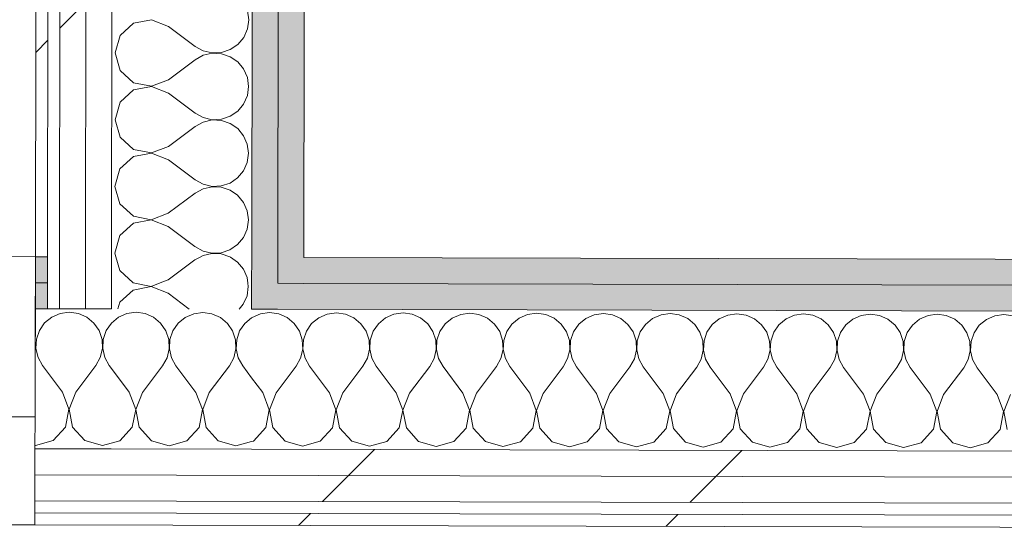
# Model space of a CAD drawing. Header units: millimetres. Extents: x -30280 to 22128, y -17757 to 4746.
# Tile 88 of 173: x -10796 to -10305, y -15440 to -15184. Entities that reach past the tile are written whole.
import ezdxf

# ---------------------------------------------------------------- set-up
doc = ezdxf.new("R2010")
doc.units = ezdxf.units.MM
doc.header["$MEASUREMENT"] = 0
doc.linetypes.add('Wipeout_Contour', pattern=[1000, 0, -1000])
doc.layers.add('Nuevo_08_E_Envans secs', color=7, linetype='Continuous')
doc.layers.add('Nuevo_Ventanas Archicad', color=7, linetype='Continuous')
doc.layers.add('Nuevo_08_E_Envans secs_Pluma_Nº__1', color=7, linetype='Continuous', lineweight=5)
doc.layers.add('Nuevo_Ventanas Archicad_Pluma_Nº__1', color=7, linetype='Continuous', lineweight=5)
for name, color, linetype, lineweight, true_color in [('Nuevo_08_E_Envans secs_Pluma_Nº__102', 7, 'Continuous', 5, 0xcccccc), ('Nuevo_08_E_Envans secs_Pluma_Nº__171', 171, 'Continuous', 13, 0xaaaaff), ('Nuevo_08_E_Envans secs_Pluma_Nº__177', 7, 'Continuous', 15, 0xf7e046), ('Nuevo_08_E_Envans secs_Pluma_Nº__79', 7, 'Continuous', 5, 0xaaffd5)]:
    doc.layers.add(name, color=color, linetype=linetype, lineweight=lineweight, true_color=true_color)
pattern_1 = [(45, (0, 0), (-183.8478, 183.8478), [195, -65]), (45, (7e-14, 183.85), (-183.8478, 183.8478), [195, -65])]

# ---------------------------------------------------------------- blocks, each defined once
blk = doc.blocks.new('*X103')
at = {"layer": 'Nuevo_08_E_Envans secs_Pluma_Nº__102', "color": 254, "linetype": 'Continuous', "lineweight": 5, "true_color": 0xcccccc}
for p, q in [((-10780.13, -15332.75), (-10783.67, -15335.68)), ((-10775.91, -15330.91), (-10780.13, -15332.75)), ((-10771.36, -15330.28), (-10775.91, -15330.91)), ((-10766.8, -15330.93), (-10771.36, -15330.28)), ((-10762.6, -15332.79), (-10766.8, -15330.93)), ((-10759.07, -15335.74), (-10762.6, -15332.79)), ((-10783.67, -15335.68), (-10786.29, -15339.46)), ((-10756.47, -15339.53), (-10759.07, -15335.74)), ((-10750.34, -15335.76), (-10752.95, -15339.54)), ((-10750.33, -15335.75), (-10750.34, -15335.76)), ((-10786.29, -15339.46), (-10787.77, -15343.81)), ((-10755.01, -15343.89), (-10756.47, -15339.53)), ((-10752.95, -15339.54), (-10754.43, -15343.9)), ((-10788.4, -15349.51), (-10788.14, -15348.41)), ((-10788.35, -15343.81), (-10788.38, -15343.71)), ((-10788.14, -15348.41), (-10788.35, -15343.81)), ((-10787.77, -15343.81), (-10788, -15348.41)), ((-10788, -15348.41), (-10786.97, -15352.89)), ((-10755.86, -15352.96), (-10754.8, -15348.49)), ((-10754.8, -15348.49), (-10755.01, -15343.89)), ((-10754.43, -15343.9), (-10754.67, -15348.49)), ((-10754.67, -15348.49), (-10753.64, -15352.97)), ((-10786.97, -15352.89), (-10784.76, -15356.92)), ((-10758.09, -15356.98), (-10755.86, -15352.96)), ((-10753.64, -15352.97), (-10751.42, -15357)), ((-10774.79, -15370.28), (-10784.76, -15356.92)), ((-10768.12, -15370.29), (-10758.09, -15356.98)), ((-10750.36, -15358.42), (-10751.42, -15357)), ((-10771.55, -15378.79), (-10774.79, -15370.28)), ((-10768.12, -15370.29), (-10771.41, -15378.79)), ((-10773.26, -15387.73), (-10771.55, -15378.79)), ((-10771.41, -15378.79), (-10769.74, -15387.74)), ((-10779.42, -15394.44), (-10773.26, -15387.73)), ((-10769.74, -15387.74), (-10763.61, -15394.48)), ((-10788.51, -15396.82), (-10788.19, -15396.91)), ((-10788.19, -15396.91), (-10779.42, -15394.44)), ((-10763.61, -15394.48), (-10754.86, -15396.99)), ((-10754.86, -15396.99), (-10750.42, -15395.74))]:
    blk.add_line(p, q, dxfattribs=at)
blk = doc.blocks.new('*X104')
at = {"layer": 'Nuevo_08_E_Envans secs_Pluma_Nº__102', "color": 254, "linetype": 'Continuous', "lineweight": 5, "true_color": 0xcccccc}
for p, q in [((-10746.79, -15332.83), (-10750.33, -15335.75)), ((-10742.58, -15330.99), (-10746.79, -15332.83)), ((-10738.02, -15330.37), (-10742.58, -15330.99)), ((-10733.47, -15331.01), (-10738.02, -15330.37)), ((-10729.27, -15332.88), (-10733.47, -15331.01)), ((-10725.74, -15335.82), (-10729.27, -15332.88)), ((-10713.46, -15332.92), (-10717.01, -15335.84)), ((-10709.25, -15331.07), (-10713.46, -15332.92)), ((-10704.69, -15330.45), (-10709.25, -15331.07)), ((-10700.14, -15331.09), (-10704.69, -15330.45)), ((-10695.94, -15332.96), (-10700.14, -15331.09)), ((-10692.4, -15335.9), (-10695.94, -15332.96)), ((-10680.33, -15333.16), (-10683.67, -15335.92)), ((-10723.14, -15339.62), (-10725.74, -15335.82)), ((-10717.01, -15335.84), (-10719.62, -15339.63)), ((-10689.81, -15339.7), (-10692.4, -15335.9)), ((-10683.67, -15335.92), (-10686.29, -15339.71)), ((-10721.68, -15343.98), (-10723.14, -15339.62)), ((-10719.62, -15339.63), (-10721.1, -15343.98)), ((-10688.35, -15344.06), (-10689.81, -15339.7)), ((-10686.29, -15339.71), (-10687.77, -15344.06)), ((-10721.47, -15348.57), (-10721.68, -15343.98)), ((-10721.1, -15343.98), (-10721.34, -15348.57)), ((-10688.14, -15348.65), (-10688.35, -15344.06)), ((-10687.77, -15344.06), (-10688, -15348.65)), ((-10724.76, -15357.07), (-10722.52, -15353.05)), ((-10722.52, -15353.05), (-10721.47, -15348.57)), ((-10721.34, -15348.57), (-10720.31, -15353.05)), ((-10720.31, -15353.05), (-10718.09, -15357.08)), ((-10691.42, -15357.15), (-10689.19, -15353.13)), ((-10689.19, -15353.13), (-10688.14, -15348.65)), ((-10688, -15348.65), (-10686.97, -15353.14)), ((-10686.97, -15353.14), (-10684.76, -15357.17)), ((-10734.79, -15370.37), (-10724.76, -15357.07)), ((-10708.12, -15370.44), (-10718.09, -15357.08)), ((-10701.46, -15370.46), (-10691.42, -15357.15)), ((-10680.37, -15363.05), (-10684.76, -15357.17)), ((-10741.46, -15370.36), (-10750.36, -15358.42)), ((-10738.21, -15378.87), (-10741.46, -15370.36)), ((-10734.79, -15370.37), (-10738.08, -15378.87)), ((-10704.88, -15378.95), (-10708.12, -15370.44)), ((-10701.46, -15370.46), (-10704.74, -15378.95)), ((-10739.93, -15387.82), (-10738.21, -15378.87)), ((-10738.08, -15378.87), (-10736.41, -15387.82)), ((-10706.59, -15387.9), (-10704.88, -15378.95)), ((-10704.74, -15378.95), (-10703.07, -15387.91)), ((-10746.09, -15394.52), (-10739.93, -15387.82)), ((-10736.41, -15387.82), (-10730.28, -15394.56)), ((-10712.75, -15394.61), (-10706.59, -15387.9)), ((-10703.07, -15387.91), (-10696.95, -15394.65)), ((-10750.42, -15395.74), (-10746.09, -15394.52)), ((-10730.28, -15394.56), (-10721.52, -15397.07)), ((-10721.52, -15397.07), (-10712.75, -15394.61)), ((-10696.95, -15394.65), (-10688.19, -15397.16)), ((-10688.19, -15397.16), (-10680.42, -15394.97))]:
    blk.add_line(p, q, dxfattribs=at)
blk = doc.blocks.new('*X105')
at = {"layer": 'Nuevo_08_E_Envans secs_Pluma_Nº__102', "color": 254, "linetype": 'Continuous', "lineweight": 5, "true_color": 0xcccccc}
for p, q in [((-10680.13, -15333), (-10680.33, -15333.16)), ((-10675.91, -15331.15), (-10680.13, -15333)), ((-10671.36, -15330.53), (-10675.91, -15331.15)), ((-10666.81, -15331.18), (-10671.36, -15330.53)), ((-10662.6, -15333.04), (-10666.81, -15331.18)), ((-10659.07, -15335.99), (-10662.6, -15333.04)), ((-10646.79, -15333.08), (-10650.34, -15336.01)), ((-10642.58, -15331.24), (-10646.79, -15333.08)), ((-10638.02, -15330.61), (-10642.58, -15331.24)), ((-10633.47, -15331.26), (-10638.02, -15330.61)), ((-10629.27, -15333.13), (-10633.47, -15331.26)), ((-10625.74, -15336.07), (-10629.27, -15333.13)), ((-10613.46, -15333.16), (-10617.01, -15336.09)), ((-10609.25, -15331.32), (-10613.46, -15333.16)), ((-10604.69, -15330.7), (-10609.25, -15331.32)), ((-10600.14, -15331.34), (-10604.69, -15330.7)), ((-10595.94, -15333.21), (-10600.14, -15331.34)), ((-10592.4, -15336.15), (-10595.94, -15333.21)), ((-10580.13, -15333.25), (-10583.67, -15336.17)), ((-10575.91, -15331.4), (-10580.13, -15333.25)), ((-10571.36, -15330.78), (-10575.91, -15331.4)), ((-10566.81, -15331.43), (-10571.36, -15330.78)), ((-10562.6, -15333.29), (-10566.81, -15331.43)), ((-10559.07, -15336.23), (-10562.6, -15333.29)), ((-10546.79, -15333.33), (-10550.34, -15336.25)), ((-10542.58, -15331.49), (-10546.79, -15333.33)), ((-10538.03, -15330.86), (-10542.58, -15331.49)), ((-10533.47, -15331.51), (-10538.03, -15330.86)), ((-10529.27, -15333.37), (-10533.47, -15331.51)), ((-10525.74, -15336.32), (-10529.27, -15333.37)), ((-10513.46, -15333.41), (-10517.01, -15336.34)), ((-10509.25, -15331.57), (-10513.46, -15333.41)), ((-10504.69, -15330.94), (-10509.25, -15331.57)), ((-10500.14, -15331.59), (-10504.69, -15330.94)), ((-10495.94, -15333.46), (-10500.14, -15331.59)), ((-10492.4, -15336.4), (-10495.94, -15333.46)), ((-10480.13, -15333.49), (-10483.68, -15336.42)), ((-10475.91, -15331.65), (-10480.13, -15333.49)), ((-10471.36, -15331.03), (-10475.91, -15331.65)), ((-10466.81, -15331.67), (-10471.36, -15331.03)), ((-10462.6, -15333.54), (-10466.81, -15331.67)), ((-10459.07, -15336.48), (-10462.6, -15333.54)), ((-10446.79, -15333.58), (-10450.34, -15336.5)), ((-10442.58, -15331.73), (-10446.79, -15333.58)), ((-10438.03, -15331.11), (-10442.58, -15331.73)), ((-10433.47, -15331.76), (-10438.03, -15331.11)), ((-10429.27, -15333.62), (-10433.47, -15331.76)), ((-10425.74, -15336.56), (-10429.27, -15333.62)), ((-10413.46, -15333.66), (-10417.01, -15336.59)), ((-10409.25, -15331.82), (-10413.46, -15333.66)), ((-10404.69, -15331.19), (-10409.25, -15331.82)), ((-10400.14, -15331.84), (-10404.69, -15331.19)), ((-10395.94, -15333.7), (-10400.14, -15331.84)), ((-10392.4, -15336.65), (-10395.94, -15333.7)), ((-10375.92, -15331.9), (-10380.13, -15333.74)), ((-10371.36, -15331.28), (-10375.92, -15331.9)), ((-10366.81, -15331.92), (-10371.36, -15331.28)), ((-10362.6, -15333.79), (-10366.81, -15331.92)), ((-10342.58, -15331.98), (-10346.79, -15333.83)), ((-10338.03, -15331.36), (-10342.58, -15331.98)), ((-10333.47, -15332), (-10338.03, -15331.36)), ((-10329.27, -15333.87), (-10333.47, -15332)), ((-10309.25, -15332.06), (-10313.46, -15333.91)), ((-10304.69, -15331.44), (-10309.25, -15332.06)), ((-10300.14, -15332.09), (-10304.69, -15331.44)), ((-10656.47, -15339.78), (-10659.07, -15335.99)), ((-10650.34, -15336.01), (-10652.95, -15339.79)), ((-10623.14, -15339.86), (-10625.74, -15336.07)), ((-10617.01, -15336.09), (-10619.62, -15339.87)), ((-10589.81, -15339.95), (-10592.4, -15336.15)), ((-10583.67, -15336.17), (-10586.29, -15339.96)), ((-10556.47, -15340.03), (-10559.07, -15336.23)), ((-10550.34, -15336.25), (-10552.96, -15340.04)), ((-10523.14, -15340.11), (-10525.74, -15336.32)), ((-10517.01, -15336.34), (-10519.62, -15340.12)), ((-10489.81, -15340.19), (-10492.4, -15336.4)), ((-10483.68, -15336.42), (-10486.29, -15340.2)), ((-10456.47, -15340.28), (-10459.07, -15336.48)), ((-10450.34, -15336.5), (-10452.96, -15340.29)), ((-10423.14, -15340.36), (-10425.74, -15336.56)), ((-10417.01, -15336.59), (-10419.62, -15340.37)), ((-10389.81, -15340.44), (-10392.4, -15336.65)), ((-10383.68, -15336.67), (-10386.29, -15340.45)), ((-10380.13, -15333.74), (-10383.68, -15336.67)), ((-10359.07, -15336.73), (-10362.6, -15333.79)), ((-10356.47, -15340.53), (-10359.07, -15336.73)), ((-10350.34, -15336.75), (-10352.96, -15340.53)), ((-10346.79, -15333.83), (-10350.34, -15336.75)), ((-10325.74, -15336.81), (-10329.27, -15333.87)), ((-10323.14, -15340.61), (-10325.74, -15336.81)), ((-10317.01, -15336.83), (-10319.62, -15340.62)), ((-10313.46, -15333.91), (-10317.01, -15336.83)), ((-10655.02, -15344.14), (-10656.47, -15339.78)), ((-10652.95, -15339.79), (-10654.44, -15344.14)), ((-10621.68, -15344.23), (-10623.14, -15339.86)), ((-10619.62, -15339.87), (-10621.1, -15344.23)), ((-10588.35, -15344.31), (-10589.81, -15339.95)), ((-10586.29, -15339.96), (-10587.77, -15344.31)), ((-10555.02, -15344.39), (-10556.47, -15340.03)), ((-10552.96, -15340.04), (-10554.44, -15344.39)), ((-10521.68, -15344.47), (-10523.14, -15340.11)), ((-10519.62, -15340.12), (-10521.1, -15344.47)), ((-10488.35, -15344.56), (-10489.81, -15340.19)), ((-10486.29, -15340.2), (-10487.77, -15344.56)), ((-10455.02, -15344.64), (-10456.47, -15340.28)), ((-10452.96, -15340.29), (-10454.44, -15344.64)), ((-10421.68, -15344.72), (-10423.14, -15340.36)), ((-10419.62, -15340.37), (-10421.1, -15344.72)), ((-10388.35, -15344.8), (-10389.81, -15340.44)), ((-10386.29, -15340.45), (-10387.77, -15344.81)), ((-10355.02, -15344.89), (-10356.47, -15340.53)), ((-10352.96, -15340.53), (-10354.44, -15344.89)), ((-10321.68, -15344.97), (-10323.14, -15340.61)), ((-10319.62, -15340.62), (-10321.1, -15344.97)), ((-10654.8, -15348.74), (-10655.02, -15344.14)), ((-10654.44, -15344.14), (-10654.67, -15348.74)), ((-10621.47, -15348.82), (-10621.68, -15344.23)), ((-10621.1, -15344.23), (-10621.34, -15348.82)), ((-10588.14, -15348.9), (-10588.35, -15344.31)), ((-10587.77, -15344.31), (-10588, -15348.9)), ((-10554.8, -15348.98), (-10555.02, -15344.39)), ((-10554.44, -15344.39), (-10554.67, -15348.98)), ((-10521.47, -15349.07), (-10521.68, -15344.47)), ((-10521.1, -15344.47), (-10521.34, -15349.07)), ((-10488.14, -15349.15), (-10488.35, -15344.56)), ((-10487.77, -15344.56), (-10488, -15349.15)), ((-10454.8, -15349.23), (-10455.02, -15344.64)), ((-10454.44, -15344.64), (-10454.67, -15349.23)), ((-10421.47, -15349.31), (-10421.68, -15344.72)), ((-10421.1, -15344.72), (-10421.34, -15349.31)), ((-10388.14, -15349.4), (-10388.35, -15344.8)), ((-10387.77, -15344.81), (-10388, -15349.4)), ((-10354.8, -15349.48), (-10355.02, -15344.89)), ((-10354.44, -15344.89), (-10354.67, -15349.48)), ((-10321.47, -15349.56), (-10321.68, -15344.97)), ((-10321.1, -15344.97), (-10321.34, -15349.56)), ((-10658.09, -15357.23), (-10655.86, -15353.21)), ((-10655.86, -15353.21), (-10654.8, -15348.74)), ((-10654.67, -15348.74), (-10653.64, -15353.22)), ((-10653.64, -15353.22), (-10651.42, -15357.25)), ((-10624.76, -15357.31), (-10622.52, -15353.3)), ((-10622.52, -15353.3), (-10621.47, -15348.82)), ((-10621.34, -15348.82), (-10620.31, -15353.3)), ((-10620.31, -15353.3), (-10618.09, -15357.33)), ((-10591.42, -15357.4), (-10589.19, -15353.38)), ((-10589.19, -15353.38), (-10588.14, -15348.9)), ((-10588, -15348.9), (-10586.97, -15353.38)), ((-10586.97, -15353.38), (-10584.76, -15357.41)), ((-10555.86, -15353.46), (-10554.8, -15348.98)), ((-10554.67, -15348.98), (-10553.64, -15353.47)), ((-10522.52, -15353.54), (-10521.47, -15349.07)), ((-10521.34, -15349.07), (-10520.31, -15353.55)), ((-10489.19, -15353.63), (-10488.14, -15349.15)), ((-10488, -15349.15), (-10486.97, -15353.63)), ((-10455.86, -15353.71), (-10454.8, -15349.23)), ((-10454.67, -15349.23), (-10453.64, -15353.71)), ((-10422.52, -15353.79), (-10421.47, -15349.31)), ((-10421.34, -15349.31), (-10420.31, -15353.8)), ((-10389.19, -15353.87), (-10388.14, -15349.4)), ((-10388, -15349.4), (-10386.97, -15353.88)), ((-10355.86, -15353.96), (-10354.8, -15349.48)), ((-10354.67, -15349.48), (-10353.64, -15353.96)), ((-10322.52, -15354.04), (-10321.47, -15349.56)), ((-10321.34, -15349.56), (-10320.31, -15354.04)), ((-10668.12, -15370.54), (-10658.09, -15357.23)), ((-10641.46, -15370.61), (-10651.42, -15357.25)), ((-10634.79, -15370.62), (-10624.76, -15357.31)), ((-10608.12, -15370.69), (-10618.09, -15357.33)), ((-10601.46, -15370.71), (-10591.42, -15357.4)), ((-10574.79, -15370.77), (-10584.76, -15357.41)), ((-10568.12, -15370.79), (-10558.09, -15357.48)), ((-10558.09, -15357.48), (-10555.86, -15353.46)), ((-10553.64, -15353.47), (-10551.42, -15357.5)), ((-10541.46, -15370.85), (-10551.42, -15357.5)), ((-10534.79, -15370.87), (-10524.76, -15357.56)), ((-10524.76, -15357.56), (-10522.52, -15353.54)), ((-10520.31, -15353.55), (-10518.09, -15357.58)), ((-10508.12, -15370.94), (-10518.09, -15357.58)), ((-10501.46, -15370.95), (-10491.42, -15357.64)), ((-10491.42, -15357.64), (-10489.19, -15353.63)), ((-10486.97, -15353.63), (-10484.76, -15357.66)), ((-10474.79, -15371.02), (-10484.76, -15357.66)), ((-10468.12, -15371.04), (-10458.09, -15357.73)), ((-10458.09, -15357.73), (-10455.86, -15353.71)), ((-10453.64, -15353.71), (-10451.42, -15357.74)), ((-10441.46, -15371.1), (-10451.42, -15357.74)), ((-10434.79, -15371.12), (-10424.76, -15357.81)), ((-10424.76, -15357.81), (-10422.52, -15353.79)), ((-10420.31, -15353.8), (-10418.09, -15357.83)), ((-10408.12, -15371.18), (-10418.09, -15357.83)), ((-10401.46, -15371.2), (-10391.43, -15357.89)), ((-10391.43, -15357.89), (-10389.19, -15353.87)), ((-10386.97, -15353.88), (-10384.76, -15357.91)), ((-10374.79, -15371.27), (-10384.76, -15357.91)), ((-10368.12, -15371.28), (-10358.09, -15357.97)), ((-10358.09, -15357.97), (-10355.86, -15353.96)), ((-10353.64, -15353.96), (-10351.43, -15357.99)), ((-10341.46, -15371.35), (-10351.43, -15357.99)), ((-10334.79, -15371.37), (-10324.76, -15358.06)), ((-10324.76, -15358.06), (-10322.52, -15354.04)), ((-10320.31, -15354.04), (-10318.09, -15358.07)), ((-10308.13, -15371.43), (-10318.09, -15358.07)), ((-10674.79, -15370.52), (-10680.37, -15363.05)), ((-10671.55, -15379.03), (-10674.79, -15370.52)), ((-10668.12, -15370.54), (-10671.41, -15379.04)), ((-10638.21, -15379.12), (-10641.46, -15370.61)), ((-10634.79, -15370.62), (-10638.08, -15379.12)), ((-10604.88, -15379.2), (-10608.12, -15370.69)), ((-10601.46, -15370.71), (-10604.74, -15379.2)), ((-10571.55, -15379.28), (-10574.79, -15370.77)), ((-10568.12, -15370.79), (-10571.41, -15379.28)), ((-10538.21, -15379.37), (-10541.46, -15370.85)), ((-10534.79, -15370.87), (-10538.08, -15379.37)), ((-10504.88, -15379.45), (-10508.12, -15370.94)), ((-10501.46, -15370.95), (-10504.74, -15379.45)), ((-10471.55, -15379.53), (-10474.79, -15371.02)), ((-10468.12, -15371.04), (-10471.41, -15379.53)), ((-10438.21, -15379.61), (-10441.46, -15371.1)), ((-10434.79, -15371.12), (-10438.08, -15379.61)), ((-10404.88, -15379.7), (-10408.12, -15371.18)), ((-10401.46, -15371.2), (-10404.75, -15379.7)), ((-10371.55, -15379.78), (-10374.79, -15371.27)), ((-10368.12, -15371.28), (-10371.41, -15379.78)), ((-10338.21, -15379.86), (-10341.46, -15371.35)), ((-10334.79, -15371.37), (-10338.08, -15379.86)), ((-10304.88, -15379.94), (-10308.13, -15371.43)), ((-10301.46, -15371.45), (-10304.75, -15379.94)), ((-10673.26, -15387.98), (-10671.55, -15379.03)), ((-10671.41, -15379.04), (-10669.74, -15387.99)), ((-10639.93, -15388.06), (-10638.21, -15379.12)), ((-10638.08, -15379.12), (-10636.41, -15388.07)), ((-10606.59, -15388.15), (-10604.88, -15379.2)), ((-10604.74, -15379.2), (-10603.07, -15388.15)), ((-10573.26, -15388.23), (-10571.55, -15379.28)), ((-10571.41, -15379.28), (-10569.74, -15388.24)), ((-10539.93, -15388.31), (-10538.21, -15379.37)), ((-10538.08, -15379.37), (-10536.41, -15388.32)), ((-10506.59, -15388.39), (-10504.88, -15379.45)), ((-10504.74, -15379.45), (-10503.07, -15388.4)), ((-10473.26, -15388.48), (-10471.55, -15379.53)), ((-10471.41, -15379.53), (-10469.74, -15388.49)), ((-10439.93, -15388.56), (-10438.21, -15379.61)), ((-10438.08, -15379.61), (-10436.41, -15388.57)), ((-10406.59, -15388.64), (-10404.88, -15379.7)), ((-10404.75, -15379.7), (-10403.08, -15388.65)), ((-10373.26, -15388.72), (-10371.55, -15379.78)), ((-10371.41, -15379.78), (-10369.74, -15388.73)), ((-10339.93, -15388.81), (-10338.21, -15379.86)), ((-10338.08, -15379.86), (-10336.41, -15388.82)), ((-10306.59, -15388.89), (-10304.88, -15379.94)), ((-10304.75, -15379.94), (-10303.08, -15388.9)), ((-10679.42, -15394.69), (-10673.26, -15387.98)), ((-10669.74, -15387.99), (-10663.61, -15394.73)), ((-10646.09, -15394.77), (-10639.93, -15388.06)), ((-10636.41, -15388.07), (-10630.28, -15394.81)), ((-10612.76, -15394.85), (-10606.59, -15388.15)), ((-10603.07, -15388.15), (-10596.95, -15394.89)), ((-10579.42, -15394.94), (-10573.26, -15388.23)), ((-10569.74, -15388.24), (-10563.61, -15394.98)), ((-10546.09, -15395.02), (-10539.93, -15388.31)), ((-10536.41, -15388.32), (-10530.28, -15395.06)), ((-10512.76, -15395.1), (-10506.59, -15388.39)), ((-10503.07, -15388.4), (-10496.95, -15395.14)), ((-10479.42, -15395.19), (-10473.26, -15388.48)), ((-10469.74, -15388.49), (-10463.61, -15395.22)), ((-10446.09, -15395.27), (-10439.93, -15388.56)), ((-10436.41, -15388.57), (-10430.28, -15395.31)), ((-10412.76, -15395.35), (-10406.59, -15388.64)), ((-10403.08, -15388.65), (-10396.95, -15395.39)), ((-10379.42, -15395.43), (-10373.26, -15388.72)), ((-10369.74, -15388.73), (-10363.61, -15395.47)), ((-10346.09, -15395.52), (-10339.93, -15388.81)), ((-10336.41, -15388.82), (-10330.28, -15395.55)), ((-10312.76, -15395.6), (-10306.59, -15388.89)), ((-10680.42, -15394.97), (-10679.42, -15394.69)), ((-10663.61, -15394.73), (-10654.86, -15397.24)), ((-10654.86, -15397.24), (-10646.09, -15394.77)), ((-10630.28, -15394.81), (-10621.52, -15397.32)), ((-10621.52, -15397.32), (-10612.76, -15394.85)), ((-10596.95, -15394.89), (-10588.19, -15397.4)), ((-10588.19, -15397.4), (-10579.42, -15394.94)), ((-10563.61, -15394.98), (-10554.86, -15397.49)), ((-10554.86, -15397.49), (-10546.09, -15395.02)), ((-10530.28, -15395.06), (-10521.52, -15397.57)), ((-10521.52, -15397.57), (-10512.76, -15395.1)), ((-10496.95, -15395.14), (-10488.19, -15397.65)), ((-10488.19, -15397.65), (-10479.42, -15395.19)), ((-10463.61, -15395.22), (-10454.86, -15397.74)), ((-10454.86, -15397.74), (-10446.09, -15395.27)), ((-10430.28, -15395.31), (-10421.52, -15397.82)), ((-10421.52, -15397.82), (-10412.76, -15395.35)), ((-10396.95, -15395.39), (-10388.19, -15397.9)), ((-10388.19, -15397.9), (-10379.42, -15395.43)), ((-10363.61, -15395.47), (-10354.86, -15397.98)), ((-10354.86, -15397.98), (-10346.09, -15395.52)), ((-10330.28, -15395.55), (-10321.52, -15398.07)), ((-10321.52, -15398.07), (-10312.76, -15395.6))]:
    blk.add_line(p, q, dxfattribs=at)
blk = doc.blocks.new('Ventana Escaparate 27')
at = {"layer": 'Nuevo_Ventanas Archicad', "linetype": 'Continuous', "lineweight": 0, "true_color": 0x000000}
h = blk.add_hatch(dxfattribs=at)
h.set_pattern_fill('Acero_0001', color=18, style=0, pattern_type=2)
h.set_pattern_definition([(45, (0, 0), (-159.1, 159.1), []), (45, (-53.03, 53.03), (-159.1, 159.1), [])])
h.paths.add_polyline_path([(-660.38, 0), (-660.38, -80), (-620.38, -80), (-620.38, 0)])
at = {"layer": 'Nuevo_Ventanas Archicad_Pluma_Nº__1', "color": 7, "linetype": 'Continuous', "lineweight": 5}
for p, q in [((-660.38, 54), (660.38, 54)), ((-660.38, 48), (-660.38, 54)), ((-660.38, 42), (-660.38, 48)), ((-660.38, 29), (-660.38, 42)), ((-660.38, 16), (-660.38, 29)), ((-660.38, 0), (-660.38, 16)), ((-660.38, 0), (660.38, 0)), ((-660.38, 0), (-660.38, -80)), ((-620.38, 0), (-660.38, 0)), ((-660.38, -54), (-660.38, 0)), ((-660.38, -54), (-660.38, 0)), ((-660.38, -67), (-660.38, -54)), ((-660.38, -67), (-660.38, -54)), ((-660.38, -80), (-660.38, -67)), ((-660.38, -80), (-660.38, -67)), ((-660.38, -80), (660.38, -80)), ((-660.38, -80), (660.38, -80)), ((-660.38, -80), (-620.38, -80))]:
    blk.add_line(p, q, dxfattribs=at)
blk = doc.blocks.new('Muro_62_1', base_point=(-3815.2, -15319.86))
at = {"layer": 'Nuevo_08_E_Envans secs_Pluma_Nº__79', "linetype": 'Continuous', "lineweight": 5, "true_color": 0xaaffd5}
for points in [[(-10788.31, -15315.58), (-10782.3, -15315.59), (-10782.28, -15302.59), (-10788.28, -15302.58)], [(-10654.28, -15302.91), (-10667.28, -15302.88), (-10667.3, -15315.88), (-10654.3, -15315.91)], [(-10654.28, -15302.91), (-10654.3, -15315.91), (-9480.47, -15318.82), (-9480.44, -15305.82)], [(-10788.34, -15328.58), (-10782.32, -15328.59), (-10782.3, -15315.59), (-10788.31, -15315.58)], [(-10667.3, -15315.88), (-10680.3, -15315.84), (-10680.32, -15328.84), (-10667.32, -15328.88)], [(-10667.3, -15315.88), (-10667.32, -15328.88), (-9480.5, -15331.82), (-9480.47, -15318.82)]]:
    blk.add_hatch(color=121, dxfattribs=at).paths.add_polyline_path(points)
at = {"layer": 'Nuevo_08_E_Envans secs_Pluma_Nº__1', "color": 7, "linetype": 'Continuous', "lineweight": 5}
for p, q in [((-10788.28, -15302.58), (-10788.31, -15315.58)), ((-10782.28, -15302.59), (-10782.3, -15315.59)), ((-10667.3, -15315.88), (-10667.28, -15302.88)), ((-10788.31, -15315.58), (-10788.34, -15328.58)), ((-10788.31, -15315.58), (-10782.3, -15315.59)), ((-10782.3, -15315.59), (-10782.32, -15328.59)), ((-10680.32, -15328.84), (-10680.3, -15315.84)), ((-10667.3, -15315.88), (-10654.3, -15315.91)), ((-10654.3, -15315.91), (-9480.47, -15318.82)), ((-10788.34, -15328.58), (-10788.48, -15382.58)), ((-10788.34, -15328.58), (-10782.32, -15328.59)), ((-10782.32, -15328.59), (-10776.32, -15328.61)), ((-10776.32, -15328.61), (-10763.32, -15328.64)), ((-10763.32, -15328.64), (-10750.32, -15328.67)), ((-10680.32, -15328.84), (-10667.32, -15328.88)), ((-10667.32, -15328.88), (-9480.5, -15331.82))]:
    blk.add_line(p, q, dxfattribs=at)
at = {"layer": 'Nuevo_08_E_Envans secs_Pluma_Nº__1', "color": 7, "linetype": 'Continuous', "lineweight": 5, "flags": 128}
for points in [[(-10782.28, -15302.59), (-10788.28, -15302.58)], [(-9480.44, -15305.82), (-10654.28, -15302.91)]]:
    blk.add_lwpolyline(points, dxfattribs=at)
at = {"color": 254, "linetype": 'Wipeout_Contour', "lineweight": 0, "ltscale": 73840.641002}
blk.add_wipeout([(-10788.58, -15424.57), (-9480.74, -15427.82), (-9480.71, -15414.82), (-10788.55, -15411.57)], dxfattribs=at).dxf.layer = 'Nuevo_08_E_Envans secs'
at = {"color": 254, "linetype": 'Wipeout_Contour', "lineweight": 0, "ltscale": 73892.544862}
blk.add_wipeout([(-10788.6, -15430.57), (-10788.61, -15436.57), (-9480.77, -15439.82), (-9480.76, -15433.82)], dxfattribs=at).dxf.layer = 'Nuevo_08_E_Envans secs'
at = {"layer": 'Nuevo_08_E_Envans secs_Pluma_Nº__171', "linetype": 'Continuous', "lineweight": 13, "true_color": 0xaaaaff}
h = blk.add_hatch(dxfattribs=at)
h.set_pattern_fill('Panellat_HPL_0001', color=161, style=0, pattern_type=2)
h.set_pattern_definition(pattern_1)
h.paths.add_polyline_path([(-10788.6, -15430.57), (-10788.61, -15436.57), (-9480.77, -15439.82), (-9480.76, -15433.82)])
at = {"layer": 'Nuevo_08_E_Envans secs_Pluma_Nº__177', "linetype": 'Continuous', "lineweight": 15, "true_color": 0xf7e046}
h = blk.add_hatch(dxfattribs=at)
h.set_pattern_fill('Panellat_HPL_0001', color=53, style=0, pattern_type=2)
h.set_pattern_definition(pattern_1)
h.paths.add_polyline_path([(-10788.58, -15424.57), (-9480.74, -15427.82), (-9480.71, -15414.82), (-10788.55, -15411.57)])
at = {"layer": 'Nuevo_08_E_Envans secs_Pluma_Nº__1', "color": 7, "linetype": 'Continuous', "lineweight": 5}
for p, q in [((-10788.58, -15424.57), (-10788.6, -15430.57)), ((-10788.58, -15424.57), (-9480.74, -15427.82)), ((-10788.6, -15430.57), (-10788.61, -15436.57)), ((-10788.6, -15430.57), (-9480.76, -15433.82))]:
    blk.add_line(p, q, dxfattribs=at)
at = {"layer": 'Nuevo_08_E_Envans secs_Pluma_Nº__1', "color": 7, "linetype": 'Continuous', "lineweight": 5, "flags": 128}
blk.add_lwpolyline([(-10788.61, -15436.57), (-9480.77, -15439.82)], dxfattribs=at)
at = {"color": 254, "linetype": 'Wipeout_Contour', "lineweight": 0, "ltscale": 73797.124111}
blk.add_wipeout([(-10788.55, -15411.57), (-9480.71, -15414.82), (-9480.68, -15401.82), (-10788.52, -15398.58)], dxfattribs=at).dxf.layer = 'Nuevo_08_E_Envans secs'
at = {"layer": 'Nuevo_08_E_Envans secs_Pluma_Nº__177', "linetype": 'Continuous', "lineweight": 15, "true_color": 0xf7e046}
h = blk.add_hatch(dxfattribs=at)
h.set_pattern_fill('Panellat_HPL_0001', color=53, style=0, pattern_type=2)
h.set_pattern_definition(pattern_1)
h.paths.add_polyline_path([(-10788.55, -15411.57), (-9480.71, -15414.82), (-9480.68, -15401.82), (-10788.52, -15398.58)])
at = {"layer": 'Nuevo_08_E_Envans secs_Pluma_Nº__1', "color": 7, "linetype": 'Continuous', "lineweight": 5}
for p, q in [((-10788.48, -15382.58), (-10788.52, -15398.58)), ((-10788.52, -15398.58), (-10788.55, -15411.57)), ((-10788.52, -15398.58), (-10750.42, -15398.67)), ((-10750.42, -15398.67), (-10680.42, -15398.84)), ((-10680.42, -15398.84), (-9480.68, -15401.82)), ((-10788.55, -15411.57), (-10788.58, -15424.57)), ((-10788.55, -15411.57), (-9480.71, -15414.82))]:
    blk.add_line(p, q, dxfattribs=at)
at = {"layer": 'Nuevo_08_E_Envans secs', "color": 7, "lineweight": 20}
for name in ['*X103', '*X104', '*X105']:
    blk.add_blockref(name, (0, 0), dxfattribs=at)
at = {"layer": 'Nuevo_Ventanas Archicad', "color": 253, "linetype": 'Continuous', "lineweight": 5, "true_color": 0xa4a4a6, "zscale": 1000, "rotation": 179.8580098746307}
blk.add_blockref('Ventana Escaparate 27', (-11448.85, -15380.94), dxfattribs=at)
blk = doc.blocks.new('*X237')
at = {"layer": 'Nuevo_08_E_Envans secs_Pluma_Nº__102', "color": 254, "linetype": 'Continuous', "lineweight": 5, "true_color": 0xcccccc}
for p, q in [((-10739.44, -15315.7), (-10739.42, -15315.72)), ((-10739.42, -15315.72), (-10730.47, -15317.42)), ((-10730.47, -15317.56), (-10739.42, -15319.24)), ((-10730.47, -15317.42), (-10726.05, -15315.73)), ((-10721.97, -15320.84), (-10730.47, -15317.56)), ((-10682.61, -15322.11), (-10681.97, -15317.56)), ((-10681.97, -15317.56), (-10682.21, -15315.84)), ((-10739.42, -15319.24), (-10746.16, -15325.37)), ((-10721.97, -15320.84), (-10711.43, -15328.77)), ((-10684.47, -15326.32), (-10682.61, -15322.11)), ((-10746.16, -15325.37), (-10747.1, -15328.68)), ((-10686.56, -15328.83), (-10684.47, -15326.32))]:
    blk.add_line(p, q, dxfattribs=at)
blk = doc.blocks.new('*X238')
at = {"layer": 'Nuevo_08_E_Envans secs_Pluma_Nº__102', "color": 254, "linetype": 'Continuous', "lineweight": 5, "true_color": 0xcccccc}
for p, q in [((-10748.08, -15302.67), (-10746.13, -15309.56)), ((-10721.96, -15314.17), (-10708.62, -15304.19)), ((-10706.06, -15302.78), (-10708.62, -15304.19)), ((-10687.37, -15305.25), (-10690.9, -15302.82)), ((-10684.44, -15308.8), (-10687.37, -15305.25)), ((-10682.6, -15313.01), (-10684.44, -15308.8)), ((-10746.13, -15309.56), (-10739.44, -15315.7)), ((-10682.21, -15315.84), (-10682.6, -15313.01)), ((-10726.05, -15315.73), (-10721.96, -15314.17))]:
    blk.add_line(p, q, dxfattribs=at)
blk = doc.blocks.new('*X239')
at = {"layer": 'Nuevo_08_E_Envans secs_Pluma_Nº__102', "color": 254, "linetype": 'Continuous', "lineweight": 5, "true_color": 0xcccccc}
for p, q in [((-10681.77, -15184.23), (-10682.4, -15179.67)), ((-10739.23, -15185.9), (-10745.96, -15192.04)), ((-10730.27, -15184.22), (-10739.23, -15185.9)), ((-10721.78, -15187.5), (-10730.27, -15184.22)), ((-10682.41, -15188.78), (-10681.77, -15184.23)), ((-10721.78, -15187.5), (-10708.46, -15197.52)), ((-10684.27, -15192.99), (-10682.41, -15188.78)), ((-10745.96, -15192.04), (-10748.46, -15200.8)), ((-10687.21, -15196.52), (-10684.27, -15192.99)), ((-10748.46, -15200.8), (-10745.99, -15209.56)), ((-10708.46, -15197.52), (-10704.44, -15199.75)), ((-10704.44, -15199.75), (-10699.96, -15200.8)), ((-10699.96, -15200.94), (-10704.44, -15201.97)), ((-10699.96, -15200.8), (-10695.37, -15200.58)), ((-10695.37, -15201.16), (-10699.96, -15200.94)), ((-10695.37, -15200.58), (-10691.01, -15199.12)), ((-10691.01, -15199.12), (-10687.21, -15196.52)), ((-10721.82, -15214.17), (-10708.47, -15204.19)), ((-10704.44, -15201.97), (-10708.47, -15204.19)), ((-10691.01, -15202.64), (-10695.37, -15201.16)), ((-10687.23, -15205.25), (-10691.01, -15202.64)), ((-10684.3, -15208.8), (-10687.23, -15205.25)), ((-10745.99, -15209.56), (-10739.27, -15215.72)), ((-10682.45, -15213.01), (-10684.3, -15208.8)), ((-10739.27, -15215.72), (-10730.32, -15217.42)), ((-10730.32, -15217.42), (-10721.82, -15214.17)), ((-10681.82, -15217.56), (-10682.45, -15213.01)), ((-10739.28, -15219.24), (-10746.01, -15225.37)), ((-10730.32, -15217.56), (-10739.28, -15219.24)), ((-10721.83, -15220.84), (-10730.32, -15217.56)), ((-10682.46, -15222.11), (-10681.82, -15217.56)), ((-10746.01, -15225.37), (-10748.51, -15234.13)), ((-10721.83, -15220.84), (-10708.51, -15230.86)), ((-10684.32, -15226.32), (-10682.46, -15222.11)), ((-10691.06, -15232.45), (-10687.26, -15229.86)), ((-10687.26, -15229.86), (-10684.32, -15226.32)), ((-10748.51, -15234.13), (-10746.04, -15242.9)), ((-10704.49, -15235.3), (-10708.52, -15237.52)), ((-10708.51, -15230.86), (-10704.49, -15233.09)), ((-10704.49, -15233.09), (-10700.01, -15234.13)), ((-10700.01, -15234.27), (-10704.49, -15235.3)), ((-10700.01, -15234.13), (-10695.42, -15233.92)), ((-10695.42, -15234.5), (-10700.01, -15234.27)), ((-10695.42, -15233.92), (-10691.06, -15232.45)), ((-10691.06, -15235.97), (-10695.42, -15234.5)), ((-10721.87, -15247.5), (-10708.52, -15237.52)), ((-10687.28, -15238.58), (-10691.06, -15235.97)), ((-10684.35, -15242.13), (-10687.28, -15238.58)), ((-10746.04, -15242.9), (-10739.32, -15249.05)), ((-10682.5, -15246.34), (-10684.35, -15242.13)), ((-10739.32, -15249.05), (-10730.37, -15250.76)), ((-10730.37, -15250.76), (-10721.87, -15247.5)), ((-10681.87, -15250.89), (-10682.5, -15246.34)), ((-10739.33, -15252.57), (-10746.06, -15258.7)), ((-10730.37, -15250.89), (-10739.33, -15252.57)), ((-10721.87, -15254.17), (-10730.37, -15250.89)), ((-10721.87, -15254.17), (-10708.56, -15264.19)), ((-10682.51, -15255.45), (-10681.87, -15250.89)), ((-10746.06, -15258.7), (-10748.56, -15267.46)), ((-10687.31, -15263.19), (-10684.37, -15259.65)), ((-10684.37, -15259.65), (-10682.51, -15255.45)), ((-10708.56, -15264.19), (-10704.54, -15266.42)), ((-10691.11, -15265.79), (-10687.31, -15263.19)), ((-10748.56, -15267.46), (-10746.09, -15276.23)), ((-10704.54, -15268.64), (-10708.57, -15270.86)), ((-10704.54, -15266.42), (-10700.06, -15267.47)), ((-10700.06, -15267.6), (-10704.54, -15268.64)), ((-10700.06, -15267.47), (-10695.46, -15267.25)), ((-10695.47, -15267.83), (-10700.06, -15267.6)), ((-10691.11, -15269.31), (-10695.47, -15267.83)), ((-10695.46, -15267.25), (-10691.11, -15265.79)), ((-10687.32, -15271.92), (-10691.11, -15269.31)), ((-10721.91, -15280.84), (-10708.57, -15270.86)), ((-10684.4, -15275.46), (-10687.32, -15271.92)), ((-10746.09, -15276.23), (-10739.37, -15282.38)), ((-10682.55, -15279.67), (-10684.4, -15275.46)), ((-10730.42, -15284.22), (-10739.38, -15285.9)), ((-10739.37, -15282.38), (-10730.42, -15284.09)), ((-10730.42, -15284.09), (-10721.91, -15280.84)), ((-10721.92, -15287.5), (-10730.42, -15284.22)), ((-10682.56, -15288.78), (-10681.92, -15284.23)), ((-10681.92, -15284.23), (-10682.55, -15279.67)), ((-10739.38, -15285.9), (-10746.11, -15292.04)), ((-10721.92, -15287.5), (-10708.61, -15297.52)), ((-10684.42, -15292.99), (-10682.56, -15288.78)), ((-10746.11, -15292.04), (-10748.61, -15300.8)), ((-10687.36, -15296.52), (-10684.42, -15292.99)), ((-10708.61, -15297.52), (-10704.58, -15299.75)), ((-10695.51, -15300.58), (-10691.15, -15299.12)), ((-10691.15, -15299.12), (-10687.36, -15296.52)), ((-10748.61, -15300.8), (-10748.08, -15302.67)), ((-10704.59, -15301.97), (-10706.06, -15302.78)), ((-10700.11, -15300.93), (-10704.59, -15301.97)), ((-10704.58, -15299.75), (-10700.11, -15300.8)), ((-10700.11, -15300.8), (-10695.51, -15300.58)), ((-10695.51, -15301.16), (-10700.11, -15300.93)), ((-10691.16, -15302.64), (-10695.51, -15301.16)), ((-10690.9, -15302.82), (-10691.16, -15302.64))]:
    blk.add_line(p, q, dxfattribs=at)
blk = doc.blocks.new('Muro_79_1', base_point=(-10654.28, -15302.91))
at = {"layer": 'Nuevo_08_E_Envans secs_Pluma_Nº__79', "linetype": 'Continuous', "lineweight": 5, "true_color": 0xaaffd5}
for points in [[(-10680.28, -15302.84), (-10667.28, -15302.88), (-10665.05, -13795.56), (-10678.05, -13795.56)], [(-10665.07, -13808.56), (-10667.28, -15302.88), (-10654.28, -15302.91), (-10652.07, -13808.56)], [(-10667.28, -15302.88), (-10680.28, -15302.84), (-10680.3, -15315.84), (-10667.3, -15315.88)]]:
    blk.add_hatch(color=121, dxfattribs=at).paths.add_polyline_path(points)
at = {"layer": 'Nuevo_08_E_Envans secs_Pluma_Nº__1', "color": 7, "linetype": 'Continuous', "lineweight": 5}
for p, q in [((-10678.05, -13795.56), (-10680.28, -15302.84)), ((-10665.07, -13808.56), (-10667.28, -15302.88)), ((-10680.3, -15315.84), (-10680.28, -15302.84)), ((-10667.3, -15315.88), (-10667.28, -15302.88)), ((-10782.3, -15315.59), (-10782.32, -15328.59)), ((-10680.32, -15328.84), (-10680.3, -15315.84))]:
    blk.add_line(p, q, dxfattribs=at)
at = {"layer": 'Nuevo_08_E_Envans secs_Pluma_Nº__1', "color": 7, "linetype": 'Continuous', "lineweight": 5, "flags": 128}
blk.add_lwpolyline([(-10654.28, -15302.91), (-10652.07, -13808.56)], dxfattribs=at)
at = {"layer": 'Nuevo_08_E_Envans secs', "color": 7, "lineweight": 20}
blk.add_blockref('*X237', (0, 0), dxfattribs=at)
at = {"color": 254, "linetype": 'Wipeout_Contour', "lineweight": 0, "ltscale": 72281.182067}
blk.add_wipeout([(-10788.28, -15302.58), (-10782.28, -15302.59), (-10779.88, -13680.56), (-10785.88, -13680.56)], dxfattribs=at).dxf.layer = 'Nuevo_08_E_Envans secs'
at = {"color": 254, "linetype": 'Wipeout_Contour', "lineweight": 0, "ltscale": 74913.946734}
blk.add_wipeout([(-10763.3, -15315.64), (-10776.3, -15315.61), (-10776.32, -15328.61), (-10763.32, -15328.64)], dxfattribs=at).dxf.layer = 'Nuevo_08_E_Envans secs'
at = {"layer": 'Nuevo_08_E_Envans secs_Pluma_Nº__171', "linetype": 'Continuous', "lineweight": 13, "true_color": 0xaaaaff}
h = blk.add_hatch(dxfattribs=at)
h.set_pattern_fill('Panellat_HPL_0001', color=161, style=0, pattern_type=2)
h.set_pattern_definition(pattern_1)
h.paths.add_polyline_path([(-10788.28, -15302.58), (-10782.28, -15302.59), (-10779.88, -13680.56), (-10785.88, -13680.56)])
at = {"layer": 'Nuevo_08_E_Envans secs_Pluma_Nº__177', "linetype": 'Continuous', "lineweight": 15, "true_color": 0xf7e046}
h = blk.add_hatch(dxfattribs=at)
h.set_pattern_fill('Panellat_HPL_0001', color=53, style=0, pattern_type=2)
h.set_pattern_definition(pattern_1)
h.paths.add_polyline_path([(-10763.3, -15315.64), (-10776.3, -15315.61), (-10776.32, -15328.61), (-10763.32, -15328.64)])
at = {"layer": 'Nuevo_08_E_Envans secs_Pluma_Nº__1', "color": 7, "linetype": 'Continuous', "lineweight": 5}
for p, q in [((-10779.89, -13686.56), (-10782.28, -15302.59)), ((-10782.28, -15302.59), (-10782.3, -15315.59)), ((-10782.32, -15328.59), (-10776.32, -15328.61))]:
    blk.add_line(p, q, dxfattribs=at)
at = {"layer": 'Nuevo_08_E_Envans secs_Pluma_Nº__1', "color": 7, "linetype": 'Continuous', "lineweight": 5, "flags": 128}
for points in [[(-10785.88, -13680.56), (-10788.28, -15302.58)], [(-10788.28, -15302.58), (-10782.28, -15302.59)]]:
    blk.add_lwpolyline(points, dxfattribs=at)
at = {"color": 254, "linetype": 'Wipeout_Contour', "lineweight": 0, "ltscale": 74884.161785}
blk.add_wipeout([(-10750.3, -15315.67), (-10763.3, -15315.64), (-10763.32, -15328.64), (-10750.32, -15328.67)], dxfattribs=at).dxf.layer = 'Nuevo_08_E_Envans secs'
at = {"layer": 'Nuevo_08_E_Envans secs_Pluma_Nº__177', "linetype": 'Continuous', "lineweight": 15, "true_color": 0xf7e046}
h = blk.add_hatch(dxfattribs=at)
h.set_pattern_fill('Panellat_HPL_0001', color=53, style=0, pattern_type=2)
h.set_pattern_definition(pattern_1)
h.paths.add_polyline_path([(-10750.3, -15315.67), (-10763.3, -15315.64), (-10763.32, -15328.64), (-10750.32, -15328.67)])
at = {"layer": 'Nuevo_08_E_Envans secs_Pluma_Nº__1', "color": 7, "linetype": 'Continuous', "lineweight": 5}
for p, q in [((-10776.32, -15328.61), (-10763.32, -15328.64)), ((-10763.32, -15328.64), (-10750.32, -15328.67))]:
    blk.add_line(p, q, dxfattribs=at)
at = {"color": 254, "linetype": 'Wipeout_Contour', "lineweight": 0, "ltscale": 74871.366345}
blk.add_wipeout([(-10763.28, -15302.64), (-10776.28, -15302.61), (-10776.3, -15315.61), (-10763.3, -15315.64)], dxfattribs=at).dxf.layer = 'Nuevo_08_E_Envans secs'
at = {"layer": 'Nuevo_08_E_Envans secs_Pluma_Nº__177', "linetype": 'Continuous', "lineweight": 15, "true_color": 0xf7e046}
h = blk.add_hatch(dxfattribs=at)
h.set_pattern_fill('Panellat_HPL_0001', color=53, style=0, pattern_type=2)
h.set_pattern_definition(pattern_1)
h.paths.add_polyline_path([(-10763.28, -15302.64), (-10776.28, -15302.61), (-10776.3, -15315.61), (-10763.3, -15315.64)])
at = {"layer": 'Nuevo_08_E_Envans secs_Pluma_Nº__1', "color": 7, "linetype": 'Continuous', "lineweight": 5}
blk.add_line((-10776.3, -15315.61), (-10776.32, -15328.61), dxfattribs=at)
at = {"color": 254, "linetype": 'Wipeout_Contour', "lineweight": 0, "ltscale": 74841.564415}
blk.add_wipeout([(-10750.28, -15302.67), (-10763.28, -15302.64), (-10763.3, -15315.64), (-10750.3, -15315.67)], dxfattribs=at).dxf.layer = 'Nuevo_08_E_Envans secs'
at = {"layer": 'Nuevo_08_E_Envans secs_Pluma_Nº__177', "linetype": 'Continuous', "lineweight": 15, "true_color": 0xf7e046}
h = blk.add_hatch(dxfattribs=at)
h.set_pattern_fill('Panellat_HPL_0001', color=53, style=0, pattern_type=2)
h.set_pattern_definition(pattern_1)
h.paths.add_polyline_path([(-10750.28, -15302.67), (-10763.28, -15302.64), (-10763.3, -15315.64), (-10750.3, -15315.67)])
at = {"layer": 'Nuevo_08_E_Envans secs_Pluma_Nº__1', "color": 7, "linetype": 'Continuous', "lineweight": 5}
for p, q in [((-10763.3, -15315.64), (-10763.32, -15328.64)), ((-10750.3, -15315.67), (-10750.32, -15328.67))]:
    blk.add_line(p, q, dxfattribs=at)
at = {"layer": 'Nuevo_08_E_Envans secs', "color": 7, "lineweight": 20}
blk.add_blockref('*X238', (0, 0), dxfattribs=at)
at = {"color": 254, "linetype": 'Wipeout_Contour', "lineweight": 0, "ltscale": 72274.113603}
blk.add_wipeout([(-10773.91, -13699.56), (-10776.28, -15302.61), (-10763.28, -15302.64), (-10760.91, -13699.56)], dxfattribs=at).dxf.layer = 'Nuevo_08_E_Envans secs'
at = {"layer": 'Nuevo_08_E_Envans secs_Pluma_Nº__177', "linetype": 'Continuous', "lineweight": 15, "true_color": 0xf7e046}
h = blk.add_hatch(dxfattribs=at)
h.set_pattern_fill('Panellat_HPL_0001', color=53, style=0, pattern_type=2)
h.set_pattern_definition(pattern_1)
h.paths.add_polyline_path([(-10773.91, -13699.56), (-10776.28, -15302.61), (-10763.28, -15302.64), (-10760.91, -13699.56)])
at = {"layer": 'Nuevo_08_E_Envans secs_Pluma_Nº__1', "color": 7, "linetype": 'Continuous', "lineweight": 5}
for p, q in [((-10773.91, -13699.56), (-10776.28, -15302.61)), ((-10776.28, -15302.61), (-10776.3, -15315.61))]:
    blk.add_line(p, q, dxfattribs=at)
at = {"color": 254, "linetype": 'Wipeout_Contour', "lineweight": 0, "ltscale": 72263.626665}
blk.add_wipeout([(-10763.28, -15302.64), (-10750.28, -15302.67), (-10747.93, -13712.56), (-10760.93, -13712.56)], dxfattribs=at).dxf.layer = 'Nuevo_08_E_Envans secs'
at = {"layer": 'Nuevo_08_E_Envans secs_Pluma_Nº__177', "linetype": 'Continuous', "lineweight": 15, "true_color": 0xf7e046}
h = blk.add_hatch(dxfattribs=at)
h.set_pattern_fill('Panellat_HPL_0001', color=53, style=0, pattern_type=2)
h.set_pattern_definition(pattern_1)
h.paths.add_polyline_path([(-10763.28, -15302.64), (-10750.28, -15302.67), (-10747.93, -13712.56), (-10760.93, -13712.56)])
at = {"layer": 'Nuevo_08_E_Envans secs_Pluma_Nº__1', "color": 7, "linetype": 'Continuous', "lineweight": 5}
for p, q in [((-10760.93, -13712.56), (-10763.28, -15302.64)), ((-10748.03, -13782.56), (-10750.28, -15302.67)), ((-10763.28, -15302.64), (-10763.3, -15315.64)), ((-10750.28, -15302.67), (-10750.3, -15315.67))]:
    blk.add_line(p, q, dxfattribs=at)
at = {"layer": 'Nuevo_08_E_Envans secs', "color": 7, "lineweight": 20}
blk.add_blockref('*X239', (0, 0), dxfattribs=at)

msp = doc.modelspace()

# ---------------------------------------------------------------- block references
at = {"layer": 'Nuevo_08_E_Envans secs', "color": 7, "lineweight": 20}
msp.add_blockref('Muro_62_1', (-3815.2, -15319.86), dxfattribs=at)

# ---------------------------------------------------------------- next in the draw order: block references
msp.add_blockref('Muro_79_1', (-10654.28, -15302.91), dxfattribs=at)

doc.saveas('drawing.dxf')
